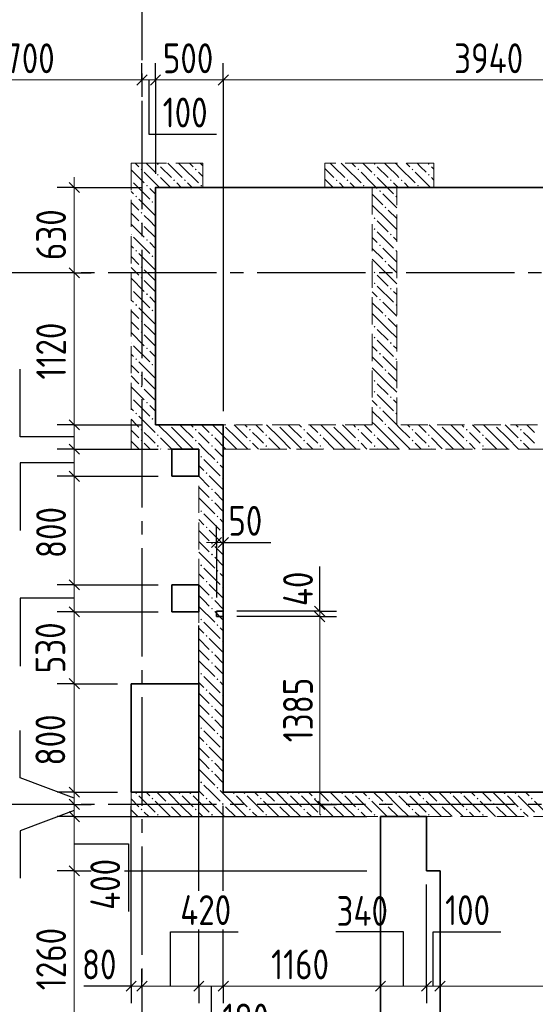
# Model space of a CAD drawing. Header units: millimetres. Extents: x 0 to 43617, y 0 to 59400.
# Tile 17 of 21: x 15421 to 19228, y 40856 to 48117. Entities that reach past the tile are written whole.
import ezdxf

# ---------------------------------------------------------------- set-up
doc = ezdxf.new("R2010")
doc.units = ezdxf.units.MM
doc.linetypes.add('______2', pattern=[270, 200, -70])
doc.linetypes.add('______5', pattern=[1100, 800, -100, 100, -100])
for name, color, linetype, lineweight in [('Standard', 7, 'Continuous', 25), ('Оси', 40, '______5', 18), ('Размерная выноска', 7, 'Continuous', 13)]:
    doc.layers.add(name, color=color, linetype=linetype, lineweight=lineweight)
doc.layers.add('ЖБ Перекрытие верхний уровень', color=7, linetype='Continuous', lineweight=25, true_color=0xe0e0ff)
doc.layers.add('ЖБ Стена верхний уровень', color=7, linetype='Continuous', lineweight=25, true_color=0x006e00)
doc.styles.add('GOST 2.304-81', font='txt')

msp = doc.modelspace()

# ---------------------------------------------------------------- hatches: boundary and pattern name
at = {"layer": 'ЖБ Стена верхний уровень', "linetype": 'Continuous', "lineweight": 18, "transparency": 33554687}
for points in [[(16434.5, 47053.1), (16440.9, 47059.6), (16447.4, 47053.1), (16440.9, 47046.6)], [(18034.5, 47053.1), (18040.9, 47059.6), (18047.4, 47053.1), (18040.9, 47046.6)], [(18434.5, 47053.1), (18440.9, 47059.6), (18447.4, 47053.1), (18440.9, 47046.6)], [(16314.5, 47013.1), (16321, 47019.6), (16327.5, 47013.1), (16321, 47006.6)], [(16714.5, 47013.1), (16721, 47019.6), (16727.5, 47013.1), (16721, 47006.6)], [(17914.5, 47013.1), (17921, 47019.6), (17927.5, 47013.1), (17921, 47006.6)], [(18314.5, 47013.1), (18321, 47019.6), (18327.4, 47013.1), (18321, 47006.6)], [(16244, 46936.6), (16247.4, 46933.1), (16244, 46929.7)], [(16434.5, 46973.1), (16440.9, 46979.6), (16447.4, 46973.1), (16440.9, 46966.6)], [(16554.4, 46933.1), (16560.9, 46939.6), (16567.4, 46933.1), (16560.9, 46926.6)], [(16634.5, 46933.1), (16640.9, 46939.6), (16647.4, 46933.1), (16640.9, 46926.6)], [(17754.4, 46933.1), (17760.9, 46939.6), (17767.4, 46933.1), (17760.9, 46926.6)], [(17834.5, 46933.1), (17840.9, 46939.6), (17847.4, 46933.1), (17840.9, 46926.6)], [(18034.5, 46973.1), (18040.9, 46979.6), (18047.4, 46973.1), (18040.9, 46966.6)], [(18154.4, 46933.1), (18160.9, 46939.6), (18167.4, 46933.1), (18160.9, 46926.6)], [(18234.5, 46933.1), (18240.9, 46939.6), (18247.4, 46933.1), (18240.9, 46926.6)], [(18434.5, 46973.1), (18440.9, 46979.6), (18447.4, 46973.1), (18440.9, 46966.6)], [(16354.4, 46893.1), (16360.9, 46899.6), (16367.4, 46893.1), (16360.9, 46886.6)], [(16754.4, 46893.1), (16760.9, 46899.6), (16767.4, 46893.1), (16760.9, 46886.6)], [(17954.4, 46893.1), (17960.9, 46899.6), (17967.4, 46893.1), (17960.9, 46886.6)], [(18074.5, 46853.1), (18081, 46859.6), (18087.5, 46853.1), (18081, 46846.6)], [(18354.4, 46893.1), (18360.9, 46899.6), (18367.4, 46893.1), (18360.9, 46886.6)], [(16274.5, 46813.1), (16281, 46819.6), (16287.5, 46813.1), (16281, 46806.6)], [(16394.5, 46773.1), (16401, 46779.6), (16407.5, 46773.1), (16401, 46766.6)], [(18194.5, 46813.1), (18201, 46819.6), (18204, 46816.6), (18204, 46809.7), (18201, 46806.6)], [(16314.5, 46693.1), (16321, 46699.6), (16327.5, 46693.1), (16321, 46686.6)], [(18114.5, 46733.1), (18121, 46739.6), (18127.5, 46733.1), (18121, 46726.6)], [(18034.5, 46653.1), (18040.9, 46659.6), (18047.4, 46653.1), (18040.9, 46646.6)], [(16314.5, 46613.1), (16321, 46619.6), (16327.5, 46613.1), (16321, 46606.6)], [(18034.5, 46573.1), (18040.9, 46579.6), (18047.4, 46573.1), (18040.9, 46566.6)], [(16244, 46536.6), (16247.4, 46533.1), (16244, 46529.7)], [(16354.4, 46493.1), (16360.9, 46499.6), (16367.4, 46493.1), (16360.9, 46486.6)], [(18154.4, 46533.1), (18160.9, 46539.6), (18167.4, 46533.1), (18160.9, 46526.6)], [(16274.5, 46413.1), (16281, 46419.6), (16287.5, 46413.1), (16281, 46406.6)], [(18074.5, 46453.1), (18081, 46459.6), (18087.5, 46453.1), (18081, 46446.6)], [(18194.5, 46413.1), (18201, 46419.6), (18204, 46416.6), (18204, 46409.7), (18201, 46406.6)], [(16394.5, 46373.1), (16401, 46379.6), (16407.5, 46373.1), (16401, 46366.6)], [(18114.5, 46333.1), (18121, 46339.6), (18127.5, 46333.1), (18121, 46326.6)], [(16314.5, 46293.1), (16321, 46299.6), (16327.5, 46293.1), (16321, 46286.6)], [(18034.5, 46253.1), (18040.9, 46259.6), (18047.4, 46253.1), (18040.9, 46246.6)], [(16314.5, 46213.1), (16321, 46219.6), (16327.5, 46213.1), (16321, 46206.6)], [(16244, 46136.6), (16247.4, 46133.1), (16244, 46129.7)], [(18034.5, 46173.1), (18040.9, 46179.6), (18047.4, 46173.1), (18040.9, 46166.6)], [(18154.4, 46133.1), (18160.9, 46139.6), (18167.4, 46133.1), (18160.9, 46126.6)], [(16354.4, 46093.1), (16360.9, 46099.6), (16367.4, 46093.1), (16360.9, 46086.6)], [(18074.5, 46053.1), (18081, 46059.6), (18087.5, 46053.1), (18081, 46046.6)], [(16274.5, 46013.1), (16281, 46019.6), (16287.5, 46013.1), (16281, 46006.6)], [(16394.5, 45973.1), (16401, 45979.6), (16407.5, 45973.1), (16401, 45966.6)], [(18194.5, 46013.1), (18201, 46019.6), (18204, 46016.6), (18204, 46009.7), (18201, 46006.6)], [(16314.5, 45893.1), (16321, 45899.6), (16327.5, 45893.1), (16321, 45886.6)], [(18114.5, 45933.1), (18121, 45939.6), (18127.5, 45933.1), (18121, 45926.6)], [(18034.5, 45853.1), (18040.9, 45859.6), (18047.4, 45853.1), (18040.9, 45846.6)], [(16314.5, 45813.1), (16321, 45819.6), (16327.5, 45813.1), (16321, 45806.6)], [(18034.5, 45773.1), (18040.9, 45779.6), (18047.4, 45773.1), (18040.9, 45766.6)], [(16244, 45736.6), (16247.4, 45733.1), (16244, 45729.7)], [(16354.4, 45693.1), (16360.9, 45699.6), (16367.4, 45693.1), (16360.9, 45686.6)], [(18154.4, 45733.1), (18160.9, 45739.6), (18167.4, 45733.1), (18160.9, 45726.6)], [(16274.5, 45613.1), (16281, 45619.6), (16287.5, 45613.1), (16281, 45606.6)], [(18074.5, 45653.1), (18081, 45659.6), (18087.5, 45653.1), (18081, 45646.6)], [(18194.5, 45613.1), (18201, 45619.6), (18204, 45616.6), (18204, 45609.7), (18201, 45606.6)], [(16394.5, 45573.1), (16401, 45579.6), (16407.5, 45573.1), (16401, 45566.6)], [(18114.5, 45533.1), (18121, 45539.6), (18127.5, 45533.1), (18121, 45526.6)], [(16314.5, 45493.1), (16321, 45499.6), (16327.5, 45493.1), (16321, 45486.6)], [(18034.5, 45453.1), (18040.9, 45459.6), (18047.4, 45453.1), (18040.9, 45446.6)], [(16314.5, 45413.1), (16321, 45419.6), (16327.5, 45413.1), (16321, 45406.6)], [(16244, 45336.6), (16247.4, 45333.1), (16244, 45329.7)], [(18034.5, 45373.1), (18040.9, 45379.6), (18047.4, 45373.1), (18040.9, 45366.6)], [(18154.4, 45333.1), (18160.9, 45339.6), (18167.4, 45333.1), (18160.9, 45326.6)], [(16354.4, 45293.1), (16360.9, 45299.6), (16367.4, 45293.1), (16360.9, 45286.6)], [(18074.5, 45253.1), (18081, 45259.6), (18087.5, 45253.1), (18081, 45246.6)], [(16274.5, 45213.1), (16281, 45219.6), (16287.5, 45213.1), (16281, 45206.6)], [(16394.5, 45173.1), (16401, 45179.6), (16407.5, 45173.1), (16401, 45166.6)], [(18194.5, 45213.1), (18201, 45219.6), (18204, 45216.6), (18204, 45209.7), (18201, 45206.6)], [(16314.5, 45093.1), (16321, 45099.6), (16327.5, 45093.1), (16321, 45086.6)], [(16524.3, 45130), (16521, 45126.6), (16517.6, 45130)], [(16714.5, 45093.1), (16721, 45099.6), (16727.5, 45093.1), (16721, 45086.6)], [(16924.3, 45130), (16921, 45126.6), (16917.6, 45130)], [(17114.5, 45093.1), (17121, 45099.6), (17127.5, 45093.1), (17121, 45086.6)], [(17324.3, 45130), (17321, 45126.6), (17317.6, 45130)], [(17514.5, 45093.1), (17521, 45099.6), (17527.5, 45093.1), (17521, 45086.6)], [(17724.3, 45130), (17721, 45126.6), (17717.6, 45130)], [(17914.5, 45093.1), (17921, 45099.6), (17927.5, 45093.1), (17921, 45086.6)], [(18114.5, 45133.1), (18121, 45139.6), (18127.5, 45133.1), (18124.3, 45130), (18117.6, 45130)], [(18124.3, 45130), (18121, 45126.6), (18117.6, 45130)], [(18314.5, 45093.1), (18321, 45099.6), (18327.4, 45093.1), (18321, 45086.6)], [(18524.3, 45130), (18521, 45126.6), (18517.6, 45130)], [(18714.5, 45093.1), (18721, 45099.6), (18727.4, 45093.1), (18721, 45086.6)], [(18924.3, 45130), (18921, 45126.6), (18917.6, 45130)], [(19114.5, 45093.1), (19121, 45099.6), (19127.4, 45093.1), (19121, 45086.6)], [(16434.5, 45053.1), (16440.9, 45059.6), (16447.4, 45053.1), (16440.9, 45046.6)], [(16834.5, 45053.1), (16840.9, 45059.6), (16847.4, 45053.1), (16840.9, 45046.6)], [(17234.5, 45053.1), (17240.9, 45059.6), (17247.4, 45053.1), (17240.9, 45046.6)], [(17634.5, 45053.1), (17640.9, 45059.6), (17647.4, 45053.1), (17640.9, 45046.6)], [(18034.5, 45053.1), (18040.9, 45059.6), (18047.4, 45053.1), (18040.9, 45046.6)], [(18434.5, 45053.1), (18440.9, 45059.6), (18447.4, 45053.1), (18440.9, 45046.6)], [(18834.5, 45053.1), (18840.9, 45059.6), (18847.4, 45053.1), (18840.9, 45046.6)], [(16314.5, 45013.1), (16321, 45019.6), (16327.5, 45013.1), (16321, 45006.6)], [(16434.5, 44973.1), (16440.9, 44979.6), (16447.4, 44973.1), (16440.9, 44966.6)], [(16714.5, 45013.1), (16721, 45019.6), (16727.5, 45013.1), (16721, 45006.6)], [(16834.5, 44973.1), (16840.9, 44979.6), (16847.4, 44973.1), (16840.9, 44966.6)], [(17114.5, 45013.1), (17121, 45019.6), (17127.5, 45013.1), (17121, 45006.6)], [(17234.5, 44973.1), (17240.9, 44979.6), (17247.4, 44973.1), (17240.9, 44966.6)], [(17514.5, 45013.1), (17521, 45019.6), (17527.5, 45013.1), (17521, 45006.6)], [(17634.5, 44973.1), (17640.9, 44979.6), (17647.4, 44973.1), (17640.9, 44966.6)], [(17914.5, 45013.1), (17921, 45019.6), (17927.5, 45013.1), (17921, 45006.6)], [(18034.5, 44973.1), (18040.9, 44979.6), (18047.4, 44973.1), (18040.9, 44966.6)], [(18314.5, 45013.1), (18321, 45019.6), (18327.4, 45013.1), (18321, 45006.6)], [(18434.5, 44973.1), (18440.9, 44979.6), (18447.4, 44973.1), (18440.9, 44966.6)], [(18714.5, 45013.1), (18721, 45019.6), (18727.4, 45013.1), (18721, 45006.6)], [(18834.5, 44973.1), (18840.9, 44979.6), (18847.4, 44973.1), (18840.9, 44966.6)], [(19114.5, 45013.1), (19121, 45019.6), (19127.4, 45013.1), (19121, 45006.6)], [(16754.4, 44893.1), (16760.9, 44899.6), (16767.4, 44893.1), (16760.9, 44886.6)], [(16874.5, 44853.1), (16881, 44859.6), (16887.5, 44853.1), (16881, 44846.6)], [(16794.5, 44773.1), (16801, 44779.6), (16807.5, 44773.1), (16801, 44766.6)], [(16914.5, 44733.1), (16921, 44739.6), (16924, 44736.6), (16924, 44729.7), (16921, 44726.6)], [(16834.5, 44653.1), (16840.9, 44659.6), (16847.4, 44653.1), (16840.9, 44646.6)], [(16834.5, 44573.1), (16840.9, 44579.6), (16847.4, 44573.1), (16840.9, 44566.6)], [(16754.4, 44493.1), (16760.9, 44499.6), (16767.4, 44493.1), (16760.9, 44486.6)], [(16874.5, 44453.1), (16881, 44459.6), (16887.5, 44453.1), (16881, 44446.6)], [(16794.5, 44373.1), (16801, 44379.6), (16807.5, 44373.1), (16801, 44366.6)], [(16914.5, 44333.1), (16921, 44339.6), (16924, 44336.6), (16924, 44329.7), (16921, 44326.6)], [(16834.5, 44253.1), (16840.9, 44259.6), (16847.4, 44253.1), (16840.9, 44246.6)], [(16834.5, 44173.1), (16840.9, 44179.6), (16847.4, 44173.1), (16840.9, 44166.6)], [(16754.4, 44093.1), (16760.9, 44099.6), (16767.4, 44093.1), (16760.9, 44086.6)], [(16874.5, 44053.1), (16881, 44059.6), (16887.5, 44053.1), (16881, 44046.6)], [(16794.5, 43973.1), (16801, 43979.6), (16807.5, 43973.1), (16801, 43966.6)], [(16914.5, 43933.1), (16921, 43939.6), (16924, 43936.6), (16924, 43929.7), (16921, 43926.6)], [(16834.5, 43853.1), (16840.9, 43859.6), (16847.4, 43853.1), (16840.9, 43846.6)], [(16834.5, 43773.1), (16840.9, 43779.6), (16847.4, 43773.1), (16840.9, 43766.6)], [(16754.4, 43693.1), (16760.9, 43699.6), (16767.4, 43693.1), (16760.9, 43686.6)], [(16874.5, 43653.1), (16881, 43659.6), (16887.5, 43653.1), (16881, 43646.6)], [(16794.5, 43573.1), (16801, 43579.6), (16807.5, 43573.1), (16801, 43566.6)], [(16914.5, 43533.1), (16921, 43539.6), (16924, 43536.6), (16924, 43529.7), (16921, 43526.6)], [(16834.5, 43453.1), (16840.9, 43459.6), (16847.4, 43453.1), (16840.9, 43446.6)], [(16834.5, 43373.1), (16840.9, 43379.6), (16847.4, 43373.1), (16840.9, 43366.6)], [(16754.4, 43293.1), (16760.9, 43299.6), (16767.4, 43293.1), (16760.9, 43286.6)], [(16874.5, 43253.1), (16881, 43259.6), (16887.5, 43253.1), (16881, 43246.6)], [(16794.5, 43173.1), (16801, 43179.6), (16807.5, 43173.1), (16801, 43166.6)], [(16914.5, 43133.1), (16921, 43139.6), (16924, 43136.6), (16924, 43129.7), (16921, 43126.6)], [(16834.5, 43053.1), (16840.9, 43059.6), (16847.4, 43053.1), (16840.9, 43046.6)], [(16834.5, 42973.1), (16840.9, 42979.6), (16847.4, 42973.1), (16840.9, 42966.6)], [(16754.4, 42893.1), (16760.9, 42899.6), (16767.4, 42893.1), (16760.9, 42886.6)], [(16874.5, 42853.1), (16881, 42859.6), (16887.5, 42853.1), (16881, 42846.6)], [(16794.5, 42773.1), (16801, 42779.6), (16807.5, 42773.1), (16801, 42766.6)], [(16914.5, 42733.1), (16921, 42739.6), (16924, 42736.6), (16924, 42729.7), (16921, 42726.6)], [(16834.5, 42653.1), (16840.9, 42659.6), (16847.4, 42653.1), (16840.9, 42646.6)], [(16834.5, 42573.1), (16840.9, 42579.6), (16847.4, 42573.1), (16840.9, 42566.6)], [(16754.4, 42493.1), (16760.9, 42499.6), (16767.4, 42493.1), (16760.9, 42486.6)], [(16274.5, 42413.1), (16281, 42419.6), (16287.5, 42413.1), (16281, 42406.6)], [(16594.5, 42413.1), (16601, 42419.6), (16607.5, 42413.1), (16601, 42406.6)], [(16674.5, 42413.1), (16681, 42419.6), (16687.5, 42413.1), (16681, 42406.6)], [(16874.5, 42453.1), (16881, 42459.6), (16887.5, 42453.1), (16881, 42446.6)], [(16994.5, 42413.1), (17001, 42419.6), (17007.5, 42413.1), (17001, 42406.6)], [(17074.5, 42413.1), (17081, 42419.6), (17087.5, 42413.1), (17081, 42406.6)], [(17394.5, 42413.1), (17401, 42419.6), (17407.5, 42413.1), (17401, 42406.6)], [(17474.5, 42413.1), (17481, 42419.6), (17487.5, 42413.1), (17481, 42406.6)], [(17794.5, 42413.1), (17801, 42419.6), (17807.5, 42413.1), (17801, 42406.6)], [(17874.5, 42413.1), (17881, 42419.6), (17887.5, 42413.1), (17881, 42406.6)], [(18194.5, 42413.1), (18201, 42419.6), (18207.5, 42413.1), (18201, 42406.6)], [(18274.5, 42413.1), (18281, 42419.6), (18287.5, 42413.1), (18281, 42406.6)], [(18594.5, 42413.1), (18601, 42419.6), (18607.5, 42413.1), (18601, 42406.6)], [(18674.5, 42413.1), (18681, 42419.6), (18687.5, 42413.1), (18681, 42406.6)], [(18994.5, 42413.1), (19001, 42419.6), (19007.5, 42413.1), (19001, 42406.6)], [(19074.5, 42413.1), (19081, 42419.6), (19087.5, 42413.1), (19081, 42406.6)], [(16394.5, 42373.1), (16401, 42379.6), (16407.5, 42373.1), (16401, 42366.6)], [(16514.5, 42333.1), (16521, 42339.6), (16527.5, 42333.1), (16521, 42326.6)], [(16794.5, 42373.1), (16801, 42379.6), (16807.5, 42373.1), (16801, 42366.6)], [(16914.5, 42333.1), (16921, 42339.6), (16927.5, 42333.1), (16921, 42326.6)], [(17194.5, 42373.1), (17201, 42379.6), (17207.5, 42373.1), (17201, 42366.6)], [(17314.5, 42333.1), (17321, 42339.6), (17327.5, 42333.1), (17321, 42326.6)], [(17594.5, 42373.1), (17601, 42379.6), (17607.5, 42373.1), (17601, 42366.6)], [(17714.5, 42333.1), (17721, 42339.6), (17727.5, 42333.1), (17721, 42326.6)], [(17994.5, 42373.1), (18001, 42379.6), (18007.5, 42373.1), (18001, 42366.6)], [(18114.5, 42333.1), (18121, 42339.6), (18127.5, 42333.1), (18121, 42326.6)], [(18394.5, 42373.1), (18401, 42379.6), (18407.5, 42373.1), (18401, 42366.6)], [(18514.5, 42333.1), (18521, 42339.6), (18527.5, 42333.1), (18521, 42326.6)], [(18794.5, 42373.1), (18801, 42379.6), (18807.5, 42373.1), (18801, 42366.6)], [(18914.5, 42333.1), (18921, 42339.6), (18927.4, 42333.1), (18921, 42326.6)], [(19194.5, 42373.1), (19201, 42379.6), (19207.5, 42373.1), (19201, 42366.6)], [(16314.5, 42293.1), (16321, 42299.6), (16327.5, 42293.1), (16321, 42286.6)], [(16714.5, 42293.1), (16721, 42299.6), (16727.5, 42293.1), (16721, 42286.6)], [(17114.5, 42293.1), (17121, 42299.6), (17127.5, 42293.1), (17121, 42286.6)], [(17514.5, 42293.1), (17521, 42299.6), (17527.5, 42293.1), (17521, 42286.6)], [(17914.5, 42293.1), (17921, 42299.6), (17927.5, 42293.1), (17921, 42286.6)], [(18314.5, 42293.1), (18321, 42299.6), (18327.5, 42293.1), (18321, 42286.6)], [(18714.5, 42293.1), (18721, 42299.6), (18727.4, 42293.1), (18721, 42286.6)], [(19114.5, 42293.1), (19121, 42299.6), (19127.4, 42293.1), (19121, 42286.6)], [(16434.5, 42253.1), (16440.9, 42259.6), (16447.4, 42253.1), (16440.9, 42246.6)], [(16834.5, 42253.1), (16840.9, 42259.6), (16847.4, 42253.1), (16840.9, 42246.6)], [(17234.5, 42253.1), (17240.9, 42259.6), (17247.4, 42253.1), (17240.9, 42246.6)], [(17634.5, 42253.1), (17640.9, 42259.6), (17647.4, 42253.1), (17640.9, 42246.6)], [(18034.5, 42253.1), (18040.9, 42259.6), (18047.4, 42253.1), (18040.9, 42246.6)], [(18434.5, 42253.1), (18440.9, 42259.6), (18447.4, 42253.1), (18440.9, 42246.6)], [(18834.5, 42253.1), (18840.9, 42259.6), (18847.4, 42253.1), (18840.9, 42246.6)]]:
    msp.add_hatch(color=7, dxfattribs=at).paths.add_polyline_path(points, flags=16)

# ---------------------------------------------------------------- linework, layer by layer
at = {"layer": 'Standard', "color": 251, "linetype": 'Continuous', "lineweight": -3, "true_color": 0x656565, "transparency": 33554687}
for p, q in [((16324, 47672.8), (16324, 47797.8)), ((16424, 47672.8), (16424, 47797.8)), ((16924, 47672.8), (16924, 47797.8)), ((16324, 47672.8), (16324, 47547.8)), ((16324, 47672.8), (16324, 47672.8)), ((16424, 47672.8), (16424, 47547.8)), ((16924, 47672.8), (16924, 47547.8)), ((15824, 46880), (15699, 46880)), ((15824, 46880), (15949, 46880)), ((15824, 46880), (16324, 46880)), ((15824, 46250), (15699, 46250)), ((15824, 46250), (15949, 46250)), ((15824, 46250), (15824, 46250)), ((15824, 45130), (15699, 45130)), ((15824, 45130), (15949, 45130)), ((15824, 44950), (15699, 44950)), ((15824, 44950), (15949, 44950)), ((15824, 44750), (15699, 44750)), ((15824, 44750), (15949, 44750)), ((16874, 44261.4), (16874, 44386.4)), ((16924, 44261.4), (16924, 44386.4)), ((16874, 44261.4), (16874, 44136.4)), ((16874, 44261.4), (16874, 43855)), ((16924, 44261.4), (16924, 44136.4)), ((16924, 44261.4), (16924, 43855)), ((15824, 43950), (15699, 43950)), ((15824, 43950), (15949, 43950)), ((15824, 43750), (15699, 43750)), ((15824, 43750), (15949, 43750)), ((17635.8, 43755), (17510.8, 43755)), ((17635.8, 43755), (17760.8, 43755)), ((16744, 41692.7), (16744, 43650)), ((17635.8, 43715), (17510.8, 43715)), ((17635.8, 43715), (17760.8, 43715)), ((15824, 43220), (15699, 43220)), ((15824, 43220), (15949, 43220)), ((15824, 42420), (15699, 42420)), ((15824, 42420), (15949, 42420)), ((15824, 42330), (15699, 42330)), ((15824, 42330), (15949, 42330)), ((15824, 42330), (15824, 42330)), ((16924, 41692.7), (16924, 42320)), ((17635.8, 42330), (17510.8, 42330)), ((17635.8, 42330), (17760.8, 42330)), ((17635.8, 42330), (17635.8, 42330)), ((15824, 42240), (15699, 42240)), ((15824, 42240), (15949, 42240)), ((15824, 41840), (15699, 41840)), ((15824, 41840), (15949, 41840)), ((15824, 41840), (15911, 41840)), ((16195.9, 41840), (17984, 41840)), ((18084, 41686.1), (18084, 41740)), ((16244, 40990), (16244, 41115)), ((16324, 40990), (16324, 41115)), ((16744, 40990), (16744, 41115)), ((16924, 40990), (16924, 41115)), ((18084, 40990), (18084, 41115)), ((18424, 40990), (18424, 41115)), ((18524, 40990), (18524, 41115)), ((16244, 40990), (16244, 40865)), ((16324, 40990), (16324, 40865)), ((16324, 40990), (16324, 40990)), ((16744, 40990), (16744, 40865)), ((16924, 40990), (16924, 40865)), ((18084, 40990), (18084, 40865)), ((18424, 40990), (18424, 40865)), ((18524, 40990), (18524, 40865)), ((18524, 40990), (18524, 40990))]:
    msp.add_line(p, q, dxfattribs=at)
at = {"layer": 'Standard', "color": 7, "linetype": 'Continuous', "lineweight": 25, "transparency": 33554687}
for p, q in [((16361.5, 47710.3), (16286.5, 47635.3)), ((16461.5, 47710.3), (16386.5, 47635.3)), ((16961.5, 47710.3), (16886.5, 47635.3)), ((15786.5, 46917.5), (15861.5, 46842.5)), ((15786.5, 46287.5), (15861.5, 46212.5)), ((15786.5, 45167.5), (15861.5, 45092.5)), ((15786.5, 44987.5), (15861.5, 44912.5)), ((15786.5, 44787.5), (15861.5, 44712.5)), ((16836.5, 44223.9), (16911.5, 44298.9)), ((16886.5, 44223.9), (16961.5, 44298.9)), ((15786.5, 43987.5), (15861.5, 43912.5)), ((17598.3, 43792.5), (17673.3, 43717.5)), ((15786.5, 43787.5), (15861.5, 43712.5)), ((17598.3, 43752.5), (17673.3, 43677.5)), ((15786.5, 43257.5), (15861.5, 43182.5)), ((15786.5, 42457.5), (15861.5, 42382.5)), ((15786.5, 42367.5), (15861.5, 42292.5)), ((17598.3, 42367.5), (17673.3, 42292.5)), ((15786.5, 42277.5), (15861.5, 42202.5)), ((15786.5, 41877.5), (15861.5, 41802.5)), ((16281.5, 41027.5), (16206.5, 40952.5)), ((16361.5, 41027.5), (16286.5, 40952.5)), ((16781.5, 41027.5), (16706.5, 40952.5)), ((16961.5, 41027.5), (16886.5, 40952.5)), ((18121.5, 41027.5), (18046.5, 40952.5)), ((18461.5, 41027.5), (18386.5, 40952.5)), ((18561.5, 41027.5), (18486.5, 40952.5))]:
    msp.add_line(p, q, dxfattribs=at)
at = {"layer": 'Standard', "color": 7, "linetype": 'Continuous', "lineweight": 13, "transparency": 33554687}
for p, q in [((16324, 47672.8), (14624, 47672.8)), ((16424, 47672.8), (16324, 47672.8)), ((16924, 47672.8), (16424, 47672.8)), ((20864, 47672.8), (16924, 47672.8)), ((15824, 46880), (15824, 46955)), ((15824, 45130), (15824, 44950)), ((15824, 44950), (15824, 44750)), ((15824, 44750), (15824, 43950)), ((16874, 44261.4), (16799, 44261.4)), ((16874, 44261.4), (16924, 44261.4)), ((16924, 44261.4), (16999, 44261.4)), ((15824, 43950), (15824, 43750)), ((17635.8, 43755), (17635.8, 43830)), ((15824, 43750), (15824, 43220)), ((17635.8, 43755), (17635.8, 43715)), ((15824, 43220), (15824, 42420)), ((15824, 42420), (15824, 42330)), ((15824, 42330), (15824, 42240)), ((17635.8, 42330), (17635.8, 42255)), ((15824, 42240), (15824, 41840)), ((15824, 41840), (15824, 40580)), ((16244, 40990), (16169, 40990)), ((16324, 40990), (16244, 40990)), ((16744, 40990), (16324, 40990)), ((16924, 40990), (16744, 40990)), ((18084, 40990), (16924, 40990)), ((18424, 40990), (18084, 40990)), ((18524, 40990), (18424, 40990))]:
    msp.add_line(p, q, dxfattribs=at)
at = {"layer": 'Standard', "color": 251, "linetype": 'Continuous', "lineweight": -3, "true_color": 0x656565, "transparency": 33554687}
for points in [[(16424, 47672.8), (16424, 47461.2), (16424, 47461.2), (16424, 47445.3), (16424, 47445.3), (16424, 46980)], [(16924, 47672.8), (16924, 47478.1), (16924, 47478.1), (16924, 47463.3), (16924, 47463.3), (16924, 47318.2), (16924, 47318.2), (16924, 45230)], [(15824, 45130), (15894.5, 45130), (15894.5, 45130), (16324, 45130)], [(15824, 44950), (15909.5, 44950), (15909.5, 44950), (16444, 44950)], [(15824, 44750), (15926.2, 44750), (15926.2, 44750), (16444, 44750)], [(15824, 43950), (15993, 43950), (15993, 43950), (16444, 43950)], [(15824, 43750), (16009.7, 43750), (16009.7, 43750), (16444, 43750)], [(17635.8, 43755), (17618.8, 43755), (17618.8, 43755), (17024, 43755)], [(17635.8, 43715), (17618.8, 43715), (17618.8, 43715), (17024, 43715)], [(15824, 43220), (16053.9, 43220), (16053.9, 43220), (16144, 43220)], [(15824, 42420), (16120.7, 42420), (16120.7, 42420), (16144, 42420)], [(16244, 40990), (16244, 41007), (16244, 41007), (16244, 42320)], [(15824, 42240), (16135.8, 42240), (16135.8, 42240), (17984, 42240)], [(18424, 40990), (18424, 41007), (18424, 41007), (18424, 41007), (18424, 41007), (18424, 41250.4), (18424, 41250.4), (18424, 41324), (18424, 41324), (18424, 41740)], [(16744, 40990), (16744, 41007), (16744, 41007), (16744, 41393.3), (16744, 41393.3), (16744, 41407.8)], [(16924, 40990), (16924, 41007), (16924, 41007), (16924, 41378), (16924, 41378), (16924, 41407.8)], [(18084, 40990), (18084, 41007), (18084, 41007), (18084, 41007), (18084, 41007), (18084, 41279.3), (18084, 41279.3), (18084, 41361.6), (18084, 41361.6), (18084, 41401.2)]]:
    msp.add_lwpolyline(points, dxfattribs=at)
at = {"layer": 'Standard', "color": 7, "linetype": 'Continuous', "lineweight": 13, "transparency": 33554687}
for points in [[(15824, 46880), (15824, 46259.7), (15824, 46259.7), (15824, 46250)], [(15824, 46250), (15824, 45634), (15824, 45634), (15824, 45130)], [(17635.8, 43715), (17635.8, 43707.6), (17635.8, 43707.6), (17635.8, 42330)], [(20889, 40990), (20778.9, 40990), (20778.9, 40990), (18524, 40990)]]:
    msp.add_lwpolyline(points, dxfattribs=at)
at = {"layer": 'ЖБ Перекрытие верхний уровень', "color": 7, "linetype": 'Continuous', "lineweight": 35, "transparency": 33554687}
for p, q in [((20864, 46880), (16424, 46880)), ((16424, 46880), (16424, 45130)), ((16424, 45130), (16924, 45130)), ((16924, 45130), (16924, 44950)), ((16744, 44950), (16544, 44950)), ((16544, 44950), (16544, 44750)), ((16744, 44750), (16744, 44950)), ((16924, 44950), (16924, 43755)), ((16544, 44750), (16744, 44750)), ((16744, 43950), (16544, 43950)), ((16544, 43950), (16544, 43750)), ((16744, 43750), (16744, 43950)), ((16544, 43750), (16744, 43750)), ((16924, 43755), (16874, 43755)), ((16874, 43755), (16874, 43715)), ((16874, 43715), (16924, 43715)), ((16924, 43715), (16924, 42420)), ((16744, 43220), (16244, 43220)), ((16244, 43220), (16244, 42420)), ((16744, 42420), (16744, 43220)), ((16244, 42420), (16744, 42420)), ((16924, 42420), (20969, 42420)), ((18424, 42240), (18084, 42240)), ((18084, 42240), (18084, 41840)), ((18424, 41840), (18424, 42240)), ((18084, 41840), (18084, 40580)), ((18524, 41840), (18424, 41840)), ((18524, 40580), (18524, 41840))]:
    msp.add_line(p, q, dxfattribs=at)
at = {"layer": 'ЖБ Стена верхний уровень', "color": 251, "linetype": '______2', "lineweight": 13, "true_color": 0x656565, "transparency": 33554687}
for p, q in [((16424, 47060), (16244, 47060)), ((16244, 47060), (16244, 45130)), ((16774, 47060), (16424, 47060)), ((16774, 47060), (16774, 46880)), ((17674, 46880), (17674, 47060)), ((18024, 47060), (17674, 47060)), ((18204, 47060), (18024, 47060)), ((18479, 47060), (18204, 47060)), ((18479, 47060), (18479, 46880)), ((16424, 45130), (16424, 46880)), ((16424, 46880), (16774, 46880)), ((17674, 46880), (18024, 46880)), ((18024, 46880), (18024, 45130)), ((18204, 46880), (18479, 46880)), ((18204, 45130), (18204, 46880)), ((16244, 45130), (16244, 44950)), ((18024, 45130), (16424, 45130)), ((20864, 45130), (18204, 45130)), ((16244, 44950), (16744, 44950)), ((16744, 44950), (16744, 42420)), ((16924, 44950), (18024, 44950)), ((16924, 42420), (16924, 44950)), ((18024, 44950), (20864, 44950)), ((16744, 42420), (16244, 42420)), ((16244, 42420), (16244, 42240)), ((22024, 42420), (16924, 42420)), ((16244, 42240), (22024, 42240))]:
    msp.add_line(p, q, dxfattribs=at)
at = {"layer": 'ЖБ Стена верхний уровень', "color": 9, "linetype": 'Continuous', "lineweight": 18, "true_color": 0xc7c7c7, "transparency": 33554687}
for p, q in [((16274.1, 47060), (16301, 47033.1)), ((16381, 47033.1), (16354.1, 47060)), ((16540.9, 47033.1), (16514.1, 47060)), ((16594.1, 47060), (16621, 47033.1)), ((16674.1, 47060), (16701, 47033.1)), ((16774, 47040.1), (16754.1, 47060)), ((17740.9, 47033.1), (17714.1, 47060)), ((17794.1, 47060), (17821, 47033.1)), ((17874.1, 47060), (17901, 47033.1)), ((17981, 47033.1), (17954.1, 47060)), ((18140.9, 47033.1), (18114.1, 47060)), ((18194.1, 47060), (18204, 47050.1)), ((18274.1, 47060), (18301, 47033.1)), ((18381, 47033.1), (18354.1, 47060)), ((16244, 47010.1), (16340.9, 46913.1)), ((16340.9, 46993.1), (16424, 46910.1)), ((16421, 46993.1), (16381, 47033.1)), ((16460.9, 47033.1), (16540.9, 46953.1)), ((16540.9, 47033.1), (16621, 46953.1)), ((16621, 47033.1), (16740.9, 46913.1)), ((16740.9, 46993.1), (16774, 46960.1)), ((17674, 47020.1), (17740.9, 46953.1)), ((17740.9, 47033.1), (17821, 46953.1)), ((17821, 47033.1), (17940.9, 46913.1)), ((17940.9, 46993.1), (18024, 46910.1)), ((18021, 46993.1), (17981, 47033.1)), ((18060.9, 47033.1), (18140.9, 46953.1)), ((18140.9, 47033.1), (18204, 46970.1)), ((18204, 47050.1), (18221, 47033.1)), ((18221, 47033.1), (18340.9, 46913.1)), ((18421, 46993.1), (18381, 47033.1)), ((18460.9, 47033.1), (18479, 47015.1)), ((16260.9, 46913.1), (16381, 46793.1)), ((17674, 46940.1), (17734.1, 46880)), ((17814.1, 46880), (17781, 46913.1)), ((17860.9, 46913.1), (17894.1, 46880)), ((18060.9, 46953.1), (18181, 46833.1)), ((18204, 46890.1), (18181, 46913.1)), ((18204, 46970.1), (18221, 46953.1)), ((18460.9, 46953.1), (18479, 46935.1)), ((16260.9, 46833.1), (16244, 46850.1)), ((16381, 46873.1), (16424, 46830.1)), ((18024, 46910.1), (18060.9, 46873.1)), ((16244, 46770.1), (16301, 46713.1)), ((16301, 46793.1), (16421, 46673.1)), ((18024, 46830.1), (18101, 46753.1)), ((18204, 46730.1), (18101, 46833.1)), ((16424, 46750.1), (16421, 46753.1)), ((18140.9, 46633.1), (18024, 46750.1)), ((18140.9, 46713.1), (18204, 46650.1)), ((16244, 46690.1), (16301, 46633.1)), ((16381, 46633.1), (16340.9, 46673.1)), ((16421, 46593.1), (16381, 46633.1)), ((18060.9, 46633.1), (18140.9, 46553.1)), ((18140.9, 46633.1), (18204, 46570.1)), ((16244, 46610.1), (16340.9, 46513.1)), ((16340.9, 46593.1), (16424, 46510.1)), ((18060.9, 46553.1), (18181, 46433.1)), ((16260.9, 46513.1), (16381, 46393.1)), ((18024, 46510.1), (18060.9, 46473.1)), ((18204, 46490.1), (18181, 46513.1)), ((16260.9, 46433.1), (16244, 46450.1)), ((16381, 46473.1), (16424, 46430.1)), ((18024, 46430.1), (18101, 46353.1)), ((18204, 46330.1), (18101, 46433.1)), ((16244, 46370.1), (16301, 46313.1)), ((16301, 46393.1), (16421, 46273.1)), ((16424, 46350.1), (16421, 46353.1)), ((18140.9, 46233.1), (18024, 46350.1)), ((16244, 46290.1), (16301, 46233.1)), ((16381, 46233.1), (16340.9, 46273.1)), ((18140.9, 46313.1), (18204, 46250.1)), ((16244, 46210.1), (16340.9, 46113.1)), ((16340.9, 46193.1), (16424, 46110.1)), ((16421, 46193.1), (16381, 46233.1)), ((18060.9, 46233.1), (18140.9, 46153.1)), ((18140.9, 46233.1), (18204, 46170.1)), ((16260.9, 46113.1), (16381, 45993.1)), ((18060.9, 46153.1), (18181, 46033.1)), ((18204, 46090.1), (18181, 46113.1)), ((16260.9, 46033.1), (16244, 46050.1)), ((16381, 46073.1), (16424, 46030.1)), ((18024, 46110.1), (18060.9, 46073.1)), ((16244, 45970.1), (16301, 45913.1)), ((16301, 45993.1), (16421, 45873.1)), ((18024, 46030.1), (18101, 45953.1)), ((18204, 45930.1), (18101, 46033.1)), ((16424, 45950.1), (16421, 45953.1)), ((18140.9, 45833.1), (18024, 45950.1)), ((18140.9, 45913.1), (18204, 45850.1)), ((16244, 45890.1), (16301, 45833.1)), ((16381, 45833.1), (16340.9, 45873.1)), ((16421, 45793.1), (16381, 45833.1)), ((18060.9, 45833.1), (18140.9, 45753.1)), ((18140.9, 45833.1), (18204, 45770.1)), ((16244, 45810.1), (16340.9, 45713.1)), ((16340.9, 45793.1), (16424, 45710.1)), ((18060.9, 45753.1), (18181, 45633.1)), ((16260.9, 45713.1), (16381, 45593.1)), ((18024, 45710.1), (18060.9, 45673.1)), ((18204, 45690.1), (18181, 45713.1)), ((16260.9, 45633.1), (16244, 45650.1)), ((16381, 45673.1), (16424, 45630.1)), ((18024, 45630.1), (18101, 45553.1)), ((18204, 45530.1), (18101, 45633.1)), ((16244, 45570.1), (16301, 45513.1)), ((16301, 45593.1), (16421, 45473.1)), ((16424, 45550.1), (16421, 45553.1)), ((18140.9, 45433.1), (18024, 45550.1)), ((16244, 45490.1), (16301, 45433.1)), ((16381, 45433.1), (16340.9, 45473.1)), ((18140.9, 45513.1), (18204, 45450.1)), ((16244, 45410.1), (16340.9, 45313.1)), ((16340.9, 45393.1), (16424, 45310.1)), ((16421, 45393.1), (16381, 45433.1)), ((18060.9, 45433.1), (18140.9, 45353.1)), ((18140.9, 45433.1), (18204, 45370.1)), ((16260.9, 45313.1), (16381, 45193.1)), ((18060.9, 45353.1), (18181, 45233.1)), ((18204, 45290.1), (18181, 45313.1)), ((16260.9, 45233.1), (16244, 45250.1)), ((16381, 45273.1), (16424, 45230.1)), ((18024, 45310.1), (18060.9, 45273.1)), ((16244, 45170.1), (16284.1, 45130)), ((16301, 45193.1), (16364.1, 45130)), ((18024, 45230.1), (18101, 45153.1)), ((18204, 45130.1), (18101, 45233.1)), ((16284.1, 45130), (16301, 45113.1)), ((16364.1, 45130), (16421, 45073.1)), ((16424, 45150.1), (16421, 45153.1)), ((16540.9, 45033.1), (16444.1, 45130)), ((16540.9, 45113.1), (16621, 45033.1)), ((16621, 45113.1), (16604.1, 45130)), ((16621, 45113.1), (16701, 45033.1)), ((16684.1, 45130), (16701, 45113.1)), ((16764.1, 45130), (16821, 45073.1)), ((16940.9, 45033.1), (16844.1, 45130)), ((16940.9, 45113.1), (17021, 45033.1)), ((17021, 45113.1), (17004.1, 45130)), ((17021, 45113.1), (17101, 45033.1)), ((17084.1, 45130), (17101, 45113.1)), ((17164.1, 45130), (17221, 45073.1)), ((17340.9, 45033.1), (17244.1, 45130)), ((17340.9, 45113.1), (17421, 45033.1)), ((17421, 45113.1), (17404.1, 45130)), ((17421, 45113.1), (17501, 45033.1)), ((17484.1, 45130), (17501, 45113.1)), ((17564.1, 45130), (17621, 45073.1)), ((17740.9, 45033.1), (17644.1, 45130)), ((17740.9, 45113.1), (17821, 45033.1)), ((17821, 45113.1), (17804.1, 45130)), ((17821, 45113.1), (17901, 45033.1)), ((17884.1, 45130), (17901, 45113.1)), ((17964.1, 45130), (18021, 45073.1)), ((18044.1, 45130), (18024, 45150.1)), ((18140.9, 45033.1), (18044.1, 45130)), ((18140.9, 45113.1), (18221, 45033.1)), ((18221, 45113.1), (18204.1, 45130)), ((18221, 45113.1), (18301, 45033.1)), ((18284.1, 45130), (18301, 45113.1)), ((18364.1, 45130), (18421, 45073.1)), ((18540.9, 45033.1), (18444.1, 45130)), ((18540.9, 45113.1), (18621, 45033.1)), ((18621, 45113.1), (18604.1, 45130)), ((18621, 45113.1), (18701, 45033.1)), ((18684.1, 45130), (18701, 45113.1)), ((18764.1, 45130), (18821, 45073.1)), ((18940.9, 45033.1), (18844.1, 45130)), ((18940.9, 45113.1), (19021, 45033.1)), ((19021, 45113.1), (19004.1, 45130)), ((19021, 45113.1), (19101, 45033.1)), ((19084.1, 45130), (19101, 45113.1)), ((19164.1, 45130), (19221, 45073.1)), ((16244, 45090.1), (16301, 45033.1)), ((16381, 45033.1), (16340.9, 45073.1)), ((16421, 44993.1), (16381, 45033.1)), ((16460.9, 45033.1), (16540.9, 44953.1)), ((16540.9, 45033.1), (16621, 44953.1)), ((16621, 45033.1), (16704.1, 44950)), ((16781, 45033.1), (16740.9, 45073.1)), ((16821, 44993.1), (16781, 45033.1)), ((16860.9, 45033.1), (16940.9, 44953.1)), ((16940.9, 45033.1), (17021, 44953.1)), ((17021, 45033.1), (17104.1, 44950)), ((17181, 45033.1), (17140.9, 45073.1)), ((17221, 44993.1), (17181, 45033.1)), ((17260.9, 45033.1), (17340.9, 44953.1)), ((17340.9, 45033.1), (17421, 44953.1)), ((17421, 45033.1), (17504.1, 44950)), ((17581, 45033.1), (17540.9, 45073.1)), ((17621, 44993.1), (17581, 45033.1)), ((17660.9, 45033.1), (17740.9, 44953.1)), ((17740.9, 45033.1), (17821, 44953.1)), ((17821, 45033.1), (17904.1, 44950)), ((17981, 45033.1), (17940.9, 45073.1)), ((18021, 44993.1), (17981, 45033.1)), ((18060.9, 45033.1), (18140.9, 44953.1)), ((18140.9, 45033.1), (18221, 44953.1)), ((18221, 45033.1), (18304.1, 44950)), ((18381, 45033.1), (18340.9, 45073.1)), ((18421, 44993.1), (18381, 45033.1)), ((18460.9, 45033.1), (18540.9, 44953.1)), ((18540.9, 45033.1), (18621, 44953.1)), ((18621, 45033.1), (18704.1, 44950)), ((18781, 45033.1), (18740.9, 45073.1)), ((18821, 44993.1), (18781, 45033.1)), ((18860.9, 45033.1), (18940.9, 44953.1)), ((18940.9, 45033.1), (19021, 44953.1)), ((19021, 45033.1), (19104.1, 44950)), ((19181, 45033.1), (19140.9, 45073.1)), ((19221, 44993.1), (19181, 45033.1)), ((16244, 45010.1), (16304.1, 44950)), ((16340.9, 44993.1), (16384.1, 44950)), ((16460.9, 44953.1), (16464.1, 44950)), ((16740.9, 44993.1), (16784.1, 44950)), ((16784.1, 44950), (16860.9, 44873.1)), ((16860.9, 44953.1), (16864.1, 44950)), ((16864.1, 44950), (16924, 44890.1)), ((17140.9, 44993.1), (17184.1, 44950)), ((17260.9, 44953.1), (17264.1, 44950)), ((17540.9, 44993.1), (17584.1, 44950)), ((17660.9, 44953.1), (17664.1, 44950)), ((17940.9, 44993.1), (17984.1, 44950)), ((18060.9, 44953.1), (18064.1, 44950)), ((18340.9, 44993.1), (18384.1, 44950)), ((18460.9, 44953.1), (18464.1, 44950)), ((18740.9, 44993.1), (18784.1, 44950)), ((18860.9, 44953.1), (18864.1, 44950)), ((19140.9, 44993.1), (19184.1, 44950)), ((16744, 44830.1), (16781, 44793.1)), ((16781, 44873.1), (16901, 44753.1)), ((16924, 44810.1), (16901, 44833.1)), ((16744, 44750.1), (16821, 44673.1)), ((16924, 44650.1), (16821, 44753.1)), ((16781, 44633.1), (16744, 44670.1)), ((16744, 44590.1), (16860.9, 44473.1)), ((16821, 44593.1), (16781, 44633.1)), ((16860.9, 44633.1), (16924, 44570.1)), ((16860.9, 44553.1), (16924, 44490.1)), ((16781, 44473.1), (16901, 44353.1)), ((16744, 44430.1), (16781, 44393.1)), ((16924, 44410.1), (16901, 44433.1)), ((16744, 44350.1), (16821, 44273.1)), ((16924, 44250.1), (16821, 44353.1)), ((16781, 44233.1), (16744, 44270.1)), ((16821, 44193.1), (16781, 44233.1)), ((16860.9, 44233.1), (16924, 44170.1)), ((16744, 44190.1), (16860.9, 44073.1)), ((16860.9, 44153.1), (16924, 44090.1)), ((16744, 44030.1), (16781, 43993.1)), ((16781, 44073.1), (16901, 43953.1)), ((16924, 44010.1), (16901, 44033.1)), ((16744, 43950.1), (16821, 43873.1)), ((16924, 43850.1), (16821, 43953.1)), ((16781, 43833.1), (16744, 43870.1)), ((16744, 43790.1), (16860.9, 43673.1)), ((16821, 43793.1), (16781, 43833.1)), ((16860.9, 43833.1), (16924, 43770.1)), ((16860.9, 43753.1), (16924, 43690.1)), ((16781, 43673.1), (16901, 43553.1)), ((16744, 43630.1), (16781, 43593.1)), ((16924, 43610.1), (16901, 43633.1)), ((16744, 43550.1), (16821, 43473.1)), ((16924, 43450.1), (16821, 43553.1)), ((16781, 43433.1), (16744, 43470.1)), ((16821, 43393.1), (16781, 43433.1)), ((16860.9, 43433.1), (16924, 43370.1)), ((16744, 43390.1), (16860.9, 43273.1)), ((16860.9, 43353.1), (16924, 43290.1)), ((16744, 43230.1), (16781, 43193.1)), ((16781, 43273.1), (16901, 43153.1)), ((16924, 43210.1), (16901, 43233.1)), ((16744, 43150.1), (16821, 43073.1)), ((16924, 43050.1), (16821, 43153.1)), ((16781, 43033.1), (16744, 43070.1)), ((16744, 42990.1), (16860.9, 42873.1)), ((16821, 42993.1), (16781, 43033.1)), ((16860.9, 43033.1), (16924, 42970.1)), ((16860.9, 42953.1), (16924, 42890.1)), ((16781, 42873.1), (16901, 42753.1)), ((16744, 42830.1), (16781, 42793.1)), ((16924, 42810.1), (16901, 42833.1)), ((16744, 42750.1), (16821, 42673.1)), ((16924, 42650.1), (16821, 42753.1)), ((16781, 42633.1), (16744, 42670.1)), ((16821, 42593.1), (16781, 42633.1)), ((16860.9, 42633.1), (16924, 42570.1)), ((16744, 42590.1), (16860.9, 42473.1)), ((16860.9, 42553.1), (16924, 42490.1)), ((16354.1, 42420), (16381, 42393.1)), ((16434.1, 42420), (16501, 42353.1)), ((16621, 42313.1), (16514.1, 42420)), ((16744, 42430.1), (16754.1, 42420)), ((16754.1, 42420), (16781, 42393.1)), ((16781, 42473.1), (16834.1, 42420)), ((16834.1, 42420), (16901, 42353.1)), ((16914.1, 42420), (16901, 42433.1)), ((17021, 42313.1), (16914.1, 42420)), ((17154.1, 42420), (17181, 42393.1)), ((17234.1, 42420), (17301, 42353.1)), ((17421, 42313.1), (17314.1, 42420)), ((17554.1, 42420), (17581, 42393.1)), ((17634.1, 42420), (17701, 42353.1)), ((17821, 42313.1), (17714.1, 42420)), ((17954.1, 42420), (17981, 42393.1)), ((18034.1, 42420), (18101, 42353.1)), ((18221, 42313.1), (18114.1, 42420)), ((18354.1, 42420), (18381, 42393.1)), ((18434.1, 42420), (18501, 42353.1)), ((18621, 42313.1), (18514.1, 42420)), ((18754.1, 42420), (18781, 42393.1)), ((18834.1, 42420), (18901, 42353.1)), ((19021, 42313.1), (18914.1, 42420)), ((19154.1, 42420), (19181, 42393.1)), ((16244, 42370.1), (16301, 42313.1)), ((16301, 42393.1), (16421, 42273.1)), ((16534.1, 42240), (16421, 42353.1)), ((16621, 42393.1), (16701, 42313.1)), ((16701, 42393.1), (16821, 42273.1)), ((16934.1, 42240), (16821, 42353.1)), ((17021, 42393.1), (17101, 42313.1)), ((17101, 42393.1), (17221, 42273.1)), ((17334.1, 42240), (17221, 42353.1)), ((17421, 42393.1), (17501, 42313.1)), ((17501, 42393.1), (17621, 42273.1)), ((17734.1, 42240), (17621, 42353.1)), ((17821, 42393.1), (17901, 42313.1)), ((17901, 42393.1), (18021, 42273.1)), ((18134.1, 42240), (18021, 42353.1)), ((18221, 42393.1), (18301, 42313.1)), ((18301, 42393.1), (18421, 42273.1)), ((18534.1, 42240), (18421, 42353.1)), ((18621, 42393.1), (18701, 42313.1)), ((18701, 42393.1), (18821, 42273.1)), ((18934.1, 42240), (18821, 42353.1)), ((19021, 42393.1), (19101, 42313.1)), ((19101, 42393.1), (19221, 42273.1)), ((19334.1, 42240), (19221, 42353.1)), ((16244, 42290.1), (16294.1, 42240)), ((16374.1, 42240), (16340.9, 42273.1)), ((16540.9, 42313.1), (16614.1, 42240)), ((16621, 42313.1), (16694.1, 42240)), ((16774.1, 42240), (16740.9, 42273.1)), ((16940.9, 42313.1), (17014.1, 42240)), ((17021, 42313.1), (17094.1, 42240)), ((17174.1, 42240), (17140.9, 42273.1)), ((17340.9, 42313.1), (17414.1, 42240)), ((17421, 42313.1), (17494.1, 42240)), ((17574.1, 42240), (17540.9, 42273.1)), ((17740.9, 42313.1), (17814.1, 42240)), ((17821, 42313.1), (17894.1, 42240)), ((17974.1, 42240), (17940.9, 42273.1)), ((18140.9, 42313.1), (18214.1, 42240)), ((18221, 42313.1), (18294.1, 42240)), ((18374.1, 42240), (18340.9, 42273.1)), ((18540.9, 42313.1), (18614.1, 42240)), ((18621, 42313.1), (18694.1, 42240)), ((18774.1, 42240), (18740.9, 42273.1)), ((18940.9, 42313.1), (19014.1, 42240)), ((19021, 42313.1), (19094.1, 42240)), ((19174.1, 42240), (19140.9, 42273.1))]:
    msp.add_line(p, q, dxfattribs=at)
for points in [[(18340.9, 46993.1), (18454.1, 46880), (18454.1, 46880)], [(16460.9, 46953.1), (16534.1, 46880), (16534.1, 46880)], [(16614.1, 46880), (16614.1, 46880), (16581, 46913.1)], [(16660.9, 46913.1), (16694.1, 46880), (16694.1, 46880)], [(18260.9, 46913.1), (18294.1, 46880), (18294.1, 46880)], [(16424, 46910.1), (16454.1, 46880), (16454.1, 46880)], [(18214.1, 46880), (18214.1, 46880), (18204, 46890.1)]]:
    msp.add_lwpolyline(points, dxfattribs=at)
at = {"layer": 'Оси', "color": 8, "linetype": '______5', "lineweight": -3, "transparency": 33554687}
for p, q in [((16324, 57420), (16324, 7100)), ((24574, 46250), (4600, 46250)), ((24574, 42330), (4600, 42330))]:
    msp.add_line(p, q, dxfattribs=at)
at = {"layer": 'Размерная выноска', "color": 7, "linetype": 'Continuous', "lineweight": 25, "transparency": 33554687}
for p, q in [((16924, 44261.4), (17274, 44261.4)), ((17635.8, 43755), (17635.8, 44085)), ((16244, 40990), (15894, 40990))]:
    msp.add_line(p, q, dxfattribs=at)
for points in [[(16374, 47672.8), (16374, 47272.8), (16874, 47272.8)], [(15824, 45040), (15424, 45040), (15424, 45540)], [(15824, 44850), (15424, 44850), (15424, 44350)], [(15824, 43850), (15424, 43850), (15424, 43350)], [(15824, 42375), (15424, 42525), (15424, 42875)], [(15824, 42285), (15424, 42135), (15424, 41785)], [(15824, 42040), (16224, 42040), (16224, 41540)], [(16534, 40990), (16534, 41390), (17034, 41390)], [(18254, 40990), (18254, 41390), (17754, 41390)], [(18474, 40990), (18474, 41390), (18974, 41390)], [(16834, 40990), (16834, 40590), (17334, 40590)]]:
    msp.add_lwpolyline(points, dxfattribs=at)
at = {"layer": 'Размерная выноска', "color": 7, "linetype": 'Continuous', "lineweight": 35, "transparency": 33554687}
msp.add_lwpolyline([(16924, 42420), (20969, 42420), (20969, 44950), (20864, 44950), (20864, 46880), (16424, 46880), (16424, 45130), (16924, 45130), (16924, 42420)], dxfattribs=at)

# ---------------------------------------------------------------- texts
at = {"layer": 'Standard', "color": 7, "linetype": 'Continuous', "lineweight": 25, "transparency": 33554687, "char_height": 220, "attachment_point": 7, "style": 'GOST 2.304-81'}
for s, insert, width in [('1700', (15223.8, 47722.8), 625.741), ('500', (16478.5, 47722.8), 516.39), ('3940', (18628.2, 47722.8), 657.046), ('100', (16476.8, 47322.8), 485.085), ('50', (16961.5, 44311.4), 375.735), ('200', (14971.5, 41420), 531.967), ('420', (16606.5, 41440.8), 531.967), ('340', (17760.1, 41434.2), 516.39), ('100', (18561.5, 41440), 485.085), ('80', (15880.6, 41040), 391.311), ('1160', (17277.2, 41040), 578.848), ('180', (16917.8, 40640.8), 485.085)]:
    msp.add_mtext(s, dxfattribs=dict(at, insert=insert, width=width))
at = {"layer": 'Standard', "color": 7, "linetype": 'Continuous', "lineweight": 25, "transparency": 33554687, "char_height": 220, "attachment_point": 7, "rotation": 90, "style": 'GOST 2.304-81'}
for s, insert, width in [('630', (15762.9, 46344.5), 516.396), ('1120', (15762.9, 45463.2), 578.86), ('800', (15762.9, 44146.7), 531.967), ('40', (17585.8, 43792.5), 391.311), ('530', (15757.9, 43297.3), 500.814), ('1385', (17585.8, 42788), 594.589), ('800', (15757.9, 42616.7), 531.979), ('400', (16162.9, 41552.1), 531.967), ('1260', (15762.9, 40959.8), 625.741)]:
    msp.add_mtext(s, dxfattribs=dict(at, insert=insert, width=width))

doc.saveas('drawing.dxf')
